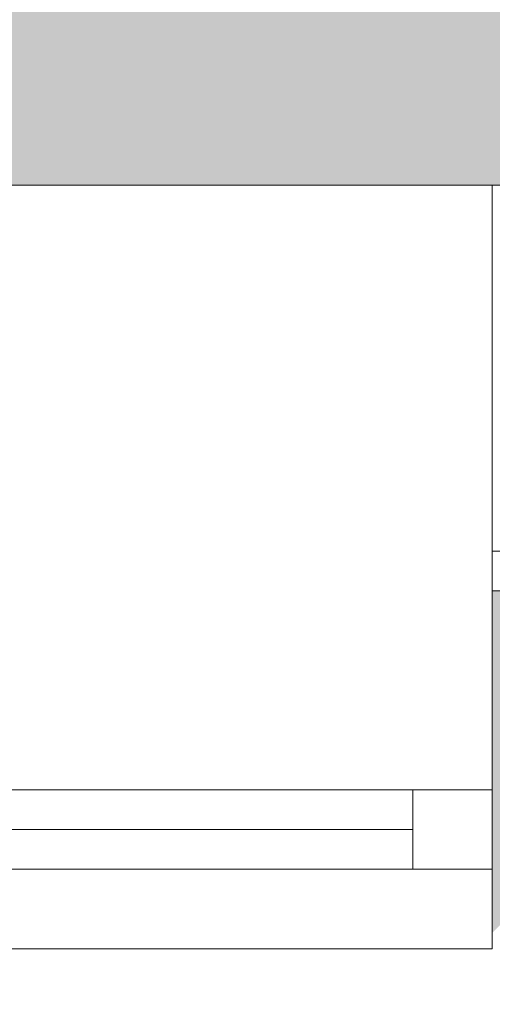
# Model space of a CAD drawing. Header units: millimetres. Extents: x -40968 to 13979, y -19284 to 4746.
# Tile 128 of 256: x -17234 to -16936, y -1709 to -1090. Entities that reach past the tile are written whole.
import ezdxf

# ---------------------------------------------------------------- set-up
doc = ezdxf.new("R2010")
doc.units = ezdxf.units.MM
doc.header["$MEASUREMENT"] = 0
for name, color, linetype in [('12_FAÇ_Façana', 7, 'Continuous'), ('Nuevo_14_PAV_Soft Light Grey 0554', 7, 'Continuous'), ('Ventanas Archicad', 7, 'Continuous')]:
    doc.layers.add(name, color=color, linetype=linetype)
for name, color, linetype, lineweight, true_color in [('12_FAÇ_Façana_Pluma_Nº__102', 7, 'Continuous', 5, 0xcccccc), ('12_FAÇ_Façana_Pluma_Nº__43', 7, 'Continuous', 5, 0xa4a4a6), ('Nuevo_14_PAV_Soft Light Grey 0554_Pluma_Nº__245', 7, 'Continuous', 13, 0xe8e8e8), ('Ventanas Archicad_Pluma_Nº__23', 7, 'Continuous', 5, 0xa4a4a6), ('Ventanas Archicad_Pluma_Nº__3', 7, 'Continuous', 5, 0xa4a4a4), ('Ventanas Archicad_Pluma_Nº__43', 7, 'Continuous', 5, 0xa4a4a6)]:
    doc.layers.add(name, color=color, linetype=linetype, lineweight=lineweight, true_color=true_color)
doc.layers.add('12_FAÇ_Façana_Pluma_Nº__7', color=7, linetype='Continuous', lineweight=5)
doc.layers.add('Ventanas Archicad_Pluma_Nº__7', color=7, linetype='Continuous', lineweight=5)

# ---------------------------------------------------------------- blocks, each defined once
blk = doc.blocks.new('Forjado_1_1', base_point=(-23046.79, -1194.06))
at = {"layer": 'Nuevo_14_PAV_Soft Light Grey 0554_Pluma_Nº__245', "linetype": 'Continuous', "lineweight": 0, "true_color": 0xe8e8e8}
h = blk.add_hatch(color=254, dxfattribs=at)
h.paths.add_polyline_path([(-23046.79, -1194.06), (-1631.11, -1193.63), (-1631.11, -6938.97), (-1556.11, -6938.97), (-1556.11, -7503.98), (-1616.26, -7503.98), (-1616.05, -11935.98), (-1564.89, -11935.98), (-1564.89, -12491.98), (-2024.11, -12491.98), (-2024.11, -12338.98), (-6997.39, -12338.98), (-6997.39, -12391.98), (-3637.68, -12391.98), (-3638.94, -13690.72), (-3644.87, -17130.96), (428.17, -17130.98), (428.89, -16788.98), (778.89, -16788.98), (778.35, -17142.97), (2622.91, -17145.82), (2623.01, -17079.79), (3389.91, -17080.98), (3389.61, -17276.98), (5489.84, -17280.21), (5489.84, -17141.49), (5763.89, -17141.49), (5763.89, -16738.98), (6378.89, -16738.98), (6378.89, -12488.98), (5778.89, -12488.98), (5779.74, -11938.87), (6782.11, -11938.85), (6782.11, -9207.42), (6082.11, -9207.42), (6016.11, -7504.98), (6016.11, -9073.42), (2073.42, -9073.42), (2073.42, -5267.32), (5998.89, -5267.32), (5998.89, -1708.98), (5884.89, -967.98), (7332.11, -967.98), (7332.11, 1999.55), (-28277.4, 1999.55), (-23028.39, 1969.01)])
h.paths.add_polyline_path([(492.89, -5267.32), (1951.42, -5267.32), (1951.42, -9073.42), (492.89, -9073.42)], flags=0)
at = {"layer": 'Nuevo_14_PAV_Soft Light Grey 0554_Pluma_Nº__245', "color": 254, "linetype": 'Continuous', "lineweight": 13, "true_color": 0xe8e8e8, "flags": 128}
blk.add_lwpolyline([(428.17, -17130.98), (-3644.87, -17130.96), (-3638.94, -13690.72), (-3637.68, -12391.98), (-6997.39, -12391.98), (-6997.39, -12338.98), (-2024.11, -12338.98), (-2024.11, -12491.98), (-1564.89, -12491.98), (-1564.89, -11935.98), (-1616.05, -11935.98), (-1616.26, -7503.98), (-1556.11, -7503.98), (-1556.11, -6938.97), (-1631.11, -6938.97), (-1631.11, -1193.63), (-23046.79, -1194.06)], dxfattribs=at)
blk = doc.blocks.new('Ventana Vertical Multi-Faja 27_5')
at = {"layer": 'Ventanas Archicad_Pluma_Nº__23', "color": 253, "linetype": 'Continuous', "lineweight": 5, "true_color": 0xa4a4a6}
for p, q in [((-600, 0), (-550, 0)), ((-550, 0), (-550, -50)), ((-550, -50), (-600, -50))]:
    blk.add_line(p, q, dxfattribs=at)
at = {"layer": 'Ventanas Archicad_Pluma_Nº__3', "color": 253, "linetype": 'Continuous', "lineweight": 5, "true_color": 0xa4a4a4}
for p, q in [((-600, 50), (600, 50)), ((-550, 0), (550, 0)), ((-550, -25), (550, -25)), ((550, -50), (-550, -50)), ((-600, -430), (600, -430))]:
    blk.add_line(p, q, dxfattribs=at)
at = {"layer": 'Ventanas Archicad_Pluma_Nº__43', "color": 253, "linetype": 'Continuous', "lineweight": 5, "true_color": 0xa4a4a6}
blk.add_line((-600, -200), (-600, -175), dxfattribs=at)
at = {"layer": 'Ventanas Archicad_Pluma_Nº__7', "color": 7, "linetype": 'Continuous', "lineweight": 5}
for p, q in [((-600, 50), (-600, 40)), ((-600, 40), (-600, 0)), ((-600, 40), (-600, 0)), ((-600, 0), (-600, -50)), ((-600, 0), (-600, -50)), ((-600, 0), (-600, -50)), ((-600, 0), (-600, -50)), ((-600, -50), (-600, -80)), ((-600, -50), (-600, -80)), ((-600, -80), (-600, -175)), ((-600, -80), (-600, -175)), ((-600, -200), (-600, -420)), ((-600, -420), (-600, -430))]:
    blk.add_line(p, q, dxfattribs=at)
blk = doc.blocks.new('Muro_15_1', base_point=(-18136.43, -1193.98))
at = {"layer": '12_FAÇ_Façana', "linetype": 'Continuous', "lineweight": 0, "true_color": 0x000000}
h = blk.add_hatch(dxfattribs=at)
h.set_pattern_fill('Yeso_0001', color=18, style=0, pattern_type=2)
h.set_pattern_definition([(0, (0, 0), (0, 75), [0, -75])])
h.paths.add_polyline_path([(-16936.43, -1423.98), (-16936.43, -1448.98), (-16816.43, -1448.98), (-16816.43, -1423.98)])
at = {"layer": '12_FAÇ_Façana_Pluma_Nº__102', "linetype": 'Continuous', "lineweight": 0, "true_color": 0xe5e5e5}
blk.add_hatch(color=254, dxfattribs=at).paths.add_polyline_path([(-16816.43, -1543.98), (-16816.43, -1448.98), (-16936.43, -1448.98), (-16936.43, -1663.98)])
at = {"layer": '12_FAÇ_Façana_Pluma_Nº__43', "color": 253, "linetype": 'Continuous', "lineweight": 5, "true_color": 0xa4a4a6}
for p, q in [((-16936.43, -1423.98), (-16936.43, -1448.98)), ((-16816.43, -1423.98), (-16936.43, -1423.98)), ((-16936.43, -1448.98), (-16816.43, -1448.98))]:
    blk.add_line(p, q, dxfattribs=at)
at = {"layer": '12_FAÇ_Façana_Pluma_Nº__7', "color": 7, "linetype": 'Continuous', "lineweight": 5}
for p, q in [((-16936.43, -1203.98), (-16936.43, -1193.98)), ((-16936.43, -1423.98), (-16936.43, -1203.98)), ((-16936.43, -1543.98), (-16936.43, -1448.98)), ((-16936.43, -1543.98), (-16936.43, -1448.98)), ((-16936.43, -1573.98), (-16936.43, -1543.98)), ((-16936.43, -1573.98), (-16936.43, -1543.98)), ((-16936.43, -1623.98), (-16936.43, -1573.98)), ((-16936.43, -1623.98), (-16936.43, -1573.98)), ((-16936.43, -1663.98), (-16936.43, -1623.98)), ((-16936.43, -1663.98), (-16936.43, -1623.98)), ((-16936.43, -1673.98), (-16936.43, -1663.98))]:
    blk.add_line(p, q, dxfattribs=at)
at = {"layer": 'Ventanas Archicad', "color": 253, "linetype": 'Continuous', "lineweight": 5, "true_color": 0xa4a4a6, "zscale": 1000, "rotation": 180}
blk.add_blockref('Ventana Vertical Multi-Faja 27_5', (-17536.43, -1623.98), dxfattribs=at)

msp = doc.modelspace()

# ---------------------------------------------------------------- block references
at = {"layer": '12_FAÇ_Façana', "color": 7, "lineweight": 20}
msp.add_blockref('Muro_15_1', (-18136.43, -1193.98), dxfattribs=at)
at = {"layer": 'Nuevo_14_PAV_Soft Light Grey 0554', "color": 254, "linetype": 'Continuous', "lineweight": 13, "true_color": 0xe8e8e8}
msp.add_blockref('Forjado_1_1', (-23046.79, -1194.06), dxfattribs=at)

doc.saveas('drawing.dxf')
